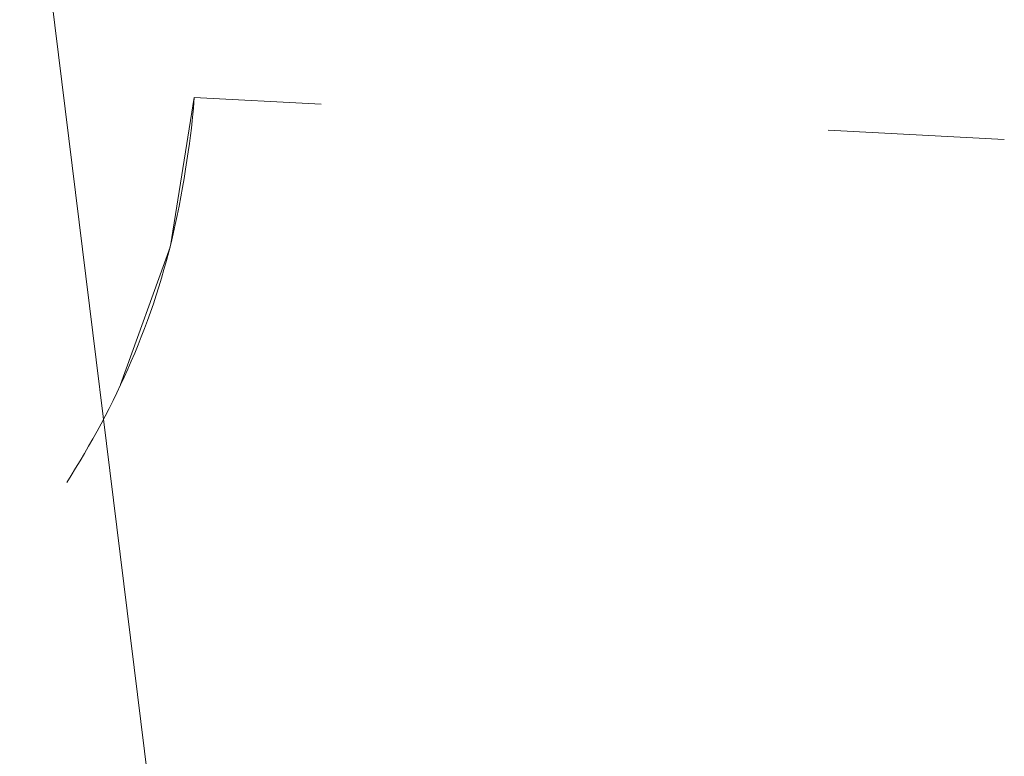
# Model space of a CAD drawing. Header units: millimetres. Extents: x -6861 to -4247, y -337 to 6932.
# Tile 119 of 124: x -6121.9 to -6120.5, y 6621.06 to 6622.1. Entities that reach past the tile are written whole.
import ezdxf

# ---------------------------------------------------------------- set-up
doc = ezdxf.new("R2010")
doc.units = ezdxf.units.MM
doc.layers.add('E-LITE-EQPM', color=7, linetype='Continuous', lineweight=20)
doc.layers.add('Imports in Families', color=7, linetype='Continuous', lineweight=9)

# ---------------------------------------------------------------- blocks, each defined once
blk = doc.blocks.new('01 TEIDE FRAME 1 GLB - 00 Without frame 3L WHITE-676793-Planta_PDF')
at = {"layer": 'Imports in Families', "color": 254, "true_color": 0xcccccc}
for p, q in [((-3235.061, 6617.4957), (-3235.6791, 6622.4957)), ((-3235.4655, 6621.7791), (-3235.4318, 6621.9892)), ((-3235.4318, 6621.9892), (-3235.2519, 6621.9799)), ((-3234.5328, 6621.9428), (-3234.2833, 6621.9299)), ((-3235.5361, 6621.5823), (-3235.466, 6621.7773))]:
    blk.add_line(p, q, dxfattribs=at)
for points in [[(-3235.4586, 6621.8091), (-3235.4433, 6621.8786), (-3235.4336, 6621.9543), (-3235.4318, 6621.9892)], [(-3235.6125, 6621.4435), (-3235.5783, 6621.4972), (-3235.5156, 6621.6129), (-3235.4739, 6621.7396), (-3235.4586, 6621.8091)]]:
    blk.add_open_spline(points, degree=3, dxfattribs=at)
blk = doc.blocks.new('01 TEIDE FRAME 1 GLB - 00 Without frame 3L WHITE-V1-Planta_PDF')
at = {"layer": 'Imports in Families', "color": 254, "true_color": 0xcccccc}
for p, q in [((-3235.061, 6617.4957), (-3235.6791, 6622.4957)), ((-3235.4655, 6621.7791), (-3235.4318, 6621.9892)), ((-3235.4318, 6621.9892), (-3235.2519, 6621.9799)), ((-3234.5328, 6621.9428), (-3234.2833, 6621.9299)), ((-3235.5361, 6621.5823), (-3235.466, 6621.7773))]:
    blk.add_line(p, q, dxfattribs=at)
for points in [[(-3235.4586, 6621.8091), (-3235.4433, 6621.8786), (-3235.4336, 6621.9543), (-3235.4318, 6621.9892)], [(-3235.6125, 6621.4435), (-3235.5783, 6621.4972), (-3235.5156, 6621.6129), (-3235.4739, 6621.7396), (-3235.4586, 6621.8091)]]:
    blk.add_open_spline(points, degree=3, dxfattribs=at)

msp = doc.modelspace()

# ---------------------------------------------------------------- block references
at = {"layer": 'E-LITE-EQPM'}
for name in ['01 TEIDE FRAME 1 GLB - 00 Without frame 3L WHITE-676793-Planta_PDF', '01 TEIDE FRAME 1 GLB - 00 Without frame 3L WHITE-V1-Planta_PDF']:
    msp.add_blockref(name, (-2886.2206, 0), dxfattribs=at)

doc.saveas('drawing.dxf')
